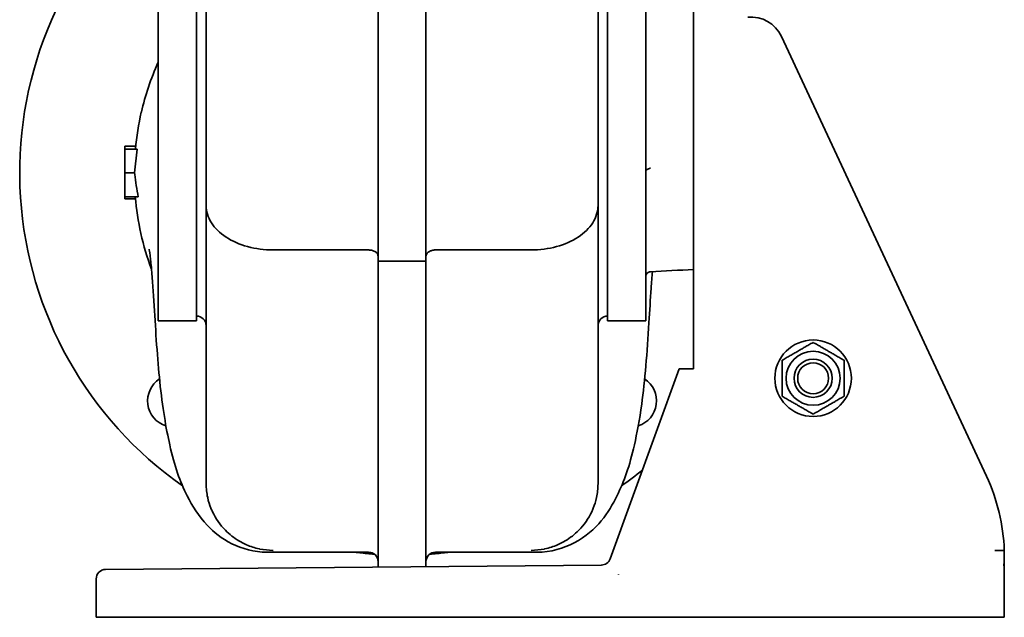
# Model space of a CAD drawing. Header units: millimetres. Extents: x 255 to 585, y 110 to 484.
# Tile 1 of 2: x 255 to 461, y 110 to 235. Entities that reach past the tile are written whole.
import ezdxf

# ---------------------------------------------------------------- set-up
doc = ezdxf.new("R2010")
doc.units = ezdxf.units.MM
doc.header["$LTSCALE"] = 2
doc.layers.add('Krawędzie widoczne(ISO)', color=7, linetype='Continuous', lineweight=35, true_color=0x262659)

msp = doc.modelspace()

# ---------------------------------------------------------------- linework, layer by layer
at = {"layer": 'Krawędzie widoczne(ISO)'}
for p, q in [((283.9, 172.18), (283.9, 464.18)), ((291.9, 172.18), (291.9, 464.18)), ((377.9, 464.18), (377.9, 172.18)), ((385.9, 464.18), (385.9, 172.18)), ((293.9, 317.46), (293.9, 196.35)), ((329.9, 184.68), (329.9, 318.36)), ((339.9, 184.68), (339.9, 318.36)), ((375.9, 317.46), (375.9, 196.35)), ((395.9, 251.7), (395.9, 197.94)), ((457.18, 139.68), (414.27, 231.69)), ((276.9, 208.71), (279.17, 208.71)), ((276.9, 208.71), (276.9, 208.12)), ((279.51, 208.12), (276.9, 208.12)), ((276.9, 208.12), (276.9, 203.12)), ((278.95, 203.12), (279.51, 208.12)), ((276.9, 203.12), (278.95, 203.12)), ((276.9, 203.12), (276.9, 198.12)), ((278.98, 202.83), (278.95, 203.12)), ((276.9, 198.12), (279.7, 198.12)), ((276.9, 198.12), (276.9, 197.71)), ((395.9, 197.94), (395.9, 162.18)), ((276.9, 197.71), (279.12, 197.71)), ((279.15, 197.71), (279.15, 197.71)), ((293.9, 196.35), (293.9, 138.21)), ((375.9, 196.35), (375.9, 138.21)), ((327.9, 187.01), (307.9, 187.01)), ((341.9, 187.01), (361.9, 187.01)), ((329.9, 120.69), (329.9, 184.68)), ((329.9, 184.68), (339.9, 184.68)), ((339.9, 120.78), (339.9, 184.68)), ((283.9, 172.18), (291.9, 172.18)), ((385.9, 172.18), (377.9, 172.18)), ((392.9, 162.18), (378.43, 122.42)), ((392.9, 162.18), (395.88, 162.18)), ((395.9, 162.18), (395.88, 162.18)), ((306.65, 123.8), (327.9, 123.8)), ((341.9, 123.8), (363.15, 123.8)), ((460.9, 121.39), (460.9, 124.17)), ((376.64, 121.1), (272.88, 120.2)), ((460.9, 110.18), (460.9, 120.23)), ((270.9, 118.2), (270.9, 110.18)), ((272.9, 110.18), (270.9, 110.18)), ((272.9, 110.18), (458.9, 110.18)), ((460.9, 110.18), (458.9, 110.18))]:
    msp.add_line(p, q, dxfattribs=at)
for radius in [8, 5.65, 4, 4, 3.23]:
    msp.add_circle((420.9, 160.18), radius, dxfattribs=at)
for centre, radius, start, end in [((334.9, 203.18), 80, 132.4409, 234.9654), ((407.93, 228.73), 7, 25, 95.9055), ((334.9, 203.18), 56, 166.9401, 174.9377), ((291.9, 171.18), 2, 0, 90), ((377.9, 171.18), 2, 90, 180), ((287.17, 155.45), 5.5, 123.3688, 252.0973), ((382.63, 155.45), 5.5, 287.9027, 56.6312), ((334.9, 203.18), 80, 305.0346, 308.9328), ((420.92, 122.78), 40, 1.9909, 25), ((334.9, 203.18), 80, 262.8543, 264.9802), ((327.9, 121.8), 2, 0, 90), ((341.9, 121.8), 2, 90, 180), ((334.9, 203.18), 80, 275.0198, 277.1457), ((327.9, 125.18), 2, 297.7766, 302.3644), ((334.9, 203.18), 80, 265.65, 265.8538), ((334.9, 203.18), 80, 274.1462, 274.35), ((341.9, 125.18), 2, 237.6356, 242.2234), ((376.55, 123.1), 2, 270.5, 340), ((272.9, 118.2), 2, 90.5, 180), ((420.92, 122.78), 40, 357.1639, 358.0091), ((420.92, 122.78), 40, 357.162, 357.1639), ((458.9, 120.23), 2, 0, 7.4054)]:
    msp.add_arc(centre, radius, start, end, dxfattribs=at)
for centre, major_axis, ratio, start_param, end_param in [((280.4, 216.05), (0.057, 0.246), 0.000877, 2.392216, 2.648084), ((301.56, 148.75), (-15.55, 1.21), 0.888464, 0.267254, 0.268638), ((368.24, 148.75), (15.55, 1.21), 0.888464, 6.014547, 6.015931), ((309.11, 147.27), (-12.5, -15.78), 0.54891, 5.677302, 5.684056), ((360.69, 147.27), (12.5, -15.78), 0.54891, 0.59913, 0.605884)]:
    msp.add_ellipse(centre, major_axis=major_axis, ratio=ratio, start_param=start_param, end_param=end_param, dxfattribs=at)
for points in [[(280.36, 215.87), (281.16, 219.31), (282.32, 222.82), (283.9, 226.31)], [(282.48, 183.01), (280.67, 187.84), (279.51, 192.98), (279.09, 198.12)], [(395.9, 182.94), (392.88, 182.77), (389.86, 182.61), (386.85, 182.45)], [(460.88, 120.8), (460.87, 120.76), (460.87, 120.73), (460.87, 120.7)], [(460.88, 120.8), (460.88, 120.8), (460.88, 120.8), (460.88, 120.8)]]:
    msp.add_open_spline(points, degree=3, dxfattribs=at)
for points, knots in [([(386.85, 204.1), (386.85, 204.1), (386.84, 204.1), (386.72, 204.06), (386.6, 204.02), (386.37, 203.93), (386.26, 203.88), (386.08, 203.81), (386.01, 203.78), (385.92, 203.75), (385.9, 203.74), (385.9, 203.73)], [-0.0004904, -0.0004904, -0.0004904, -0.0004904, 0, 0, 0.0393787, 0.0393787, 0.07976, 0.07976, 0.1234814, 0.1234814, 0.1694802, 0.1694802, 0.1694802, 0.1694802]), ([(279.7, 198.12), (279.56, 198.9), (279.42, 199.69), (279.17, 201.26), (279.07, 202.04), (278.98, 202.83)], [0.0000331, 0.0000331, 0.0000331, 0.0000331, 0.3353028, 0.3353028, 0.6708909, 0.6708909, 0.6708909, 0.6708909]), ([(293.9, 196.35), (293.9, 196.34), (293.9, 196.33), (293.9, 196.32), (293.9, 195.7), (294, 195.08), (294.19, 194.47), (294.37, 193.86), (294.65, 193.26), (295.02, 192.69), (295.73, 191.57), (296.77, 190.56), (298.07, 189.7), (299.36, 188.85), (300.9, 188.17), (302.59, 187.71), (304.27, 187.25), (306.08, 187.01), (307.9, 187.01)], [-0.003415, -0.003415, -0.003415, -0.003415, 0, 0, 0, 0.280344, 0.280344, 0.280344, 0.560687, 0.560687, 0.560687, 1.107607, 1.107607, 1.107607, 1.654499, 1.654499, 1.654499, 2.201378, 2.201378, 2.201378, 2.201378]), ([(375.9, 196.35), (375.9, 196.34), (375.9, 196.33), (375.9, 196.32), (375.9, 195.7), (375.8, 195.08), (375.61, 194.47), (375.43, 193.86), (375.15, 193.26), (374.78, 192.69), (374.07, 191.57), (373.03, 190.56), (371.73, 189.7), (370.44, 188.85), (368.9, 188.17), (367.21, 187.71), (365.53, 187.25), (363.72, 187.01), (361.9, 187.01)], [-0.003415, -0.003415, -0.003415, -0.003415, 0, 0, 0, 0.280344, 0.280344, 0.280344, 0.560687, 0.560687, 0.560687, 1.107607, 1.107607, 1.107607, 1.654499, 1.654499, 1.654499, 2.201378, 2.201378, 2.201378, 2.201378]), ([(286.29, 146.27), (285.52, 149.65), (284.76, 154.16), (283.71, 164.25), (283.36, 169.94), (282.86, 178.11), (282.68, 180.84), (282.38, 184.15), (282.27, 185.16), (282.09, 186.63), (282, 187.12), (282, 187.16), (282, 187.16), (282, 187.16)], [0, 0, 0, 0, 2.118299, 2.118299, 4.026347, 4.026347, 5.02214, 5.02214, 5.557646, 5.557646, 6.134311, 6.134311, 6.155162, 6.155162, 6.155162, 6.155162]), ([(329.9, 185.68), (329.9, 185.68), (329.9, 185.68), (329.9, 185.86), (329.85, 186.03), (329.65, 186.35), (329.5, 186.49), (329.13, 186.74), (328.92, 186.84), (328.44, 186.97), (328.18, 187.01), (327.91, 187.01), (327.91, 187.01), (327.9, 187.01)], [-0.6294181, -0.6294181, -0.6294181, -0.6294181, -0.6287141, -0.6287141, -0.550578, -0.550578, -0.4724437, -0.4724437, -0.3943135, -0.3943135, -0.3161868, -0.3161868, -0.3142695, -0.3142695, -0.3142695, -0.3142695]), ([(339.9, 185.68), (339.9, 185.68), (339.9, 185.68), (339.9, 185.77), (339.91, 185.86), (339.97, 186.04), (340.01, 186.13), (340.17, 186.37), (340.32, 186.51), (340.7, 186.76), (340.92, 186.85), (341.39, 186.98), (341.65, 187.01), (341.9, 187.01)], [-0.0007039, -0.0007039, -0.0007039, -0.0007039, 0, 0, 0.0409014, 0.0409014, 0.0818026, 0.0818026, 0.159934, 0.159934, 0.2380614, 0.2380614, 0.3142695, 0.3142695, 0.3142695, 0.3142695]), ([(387.27, 182.47), (387.18, 181.41), (387.09, 180.23), (386.85, 176.73), (386.7, 174.26), (386.18, 165.63), (385.69, 159.59), (384.59, 151.51), (384.04, 148.61), (383.51, 146.27)], [7.671523, 7.671523, 7.671523, 7.671523, 8.143617, 8.143617, 9.000637, 9.000637, 11.151407, 11.151407, 12.616873, 12.616873, 12.616873, 12.616873]), ([(386.85, 182.45), (386.74, 182.44), (386.64, 182.42), (386.45, 182.35), (386.36, 182.29), (386.19, 182.16), (386.11, 182.08), (386, 181.9), (385.96, 181.8), (385.92, 181.65), (385.91, 181.59), (385.9, 181.51), (385.9, 181.49), (385.9, 181.46), (385.9, 181.46), (385.9, 181.45), (385.9, 181.45), (385.9, 181.45), (385.9, 181.45), (385.9, 181.45), (385.9, 181.45), (385.9, 181.45), (385.9, 181.45), (385.9, 181.45), (385.9, 181.45), (385.9, 181.45), (385.9, 181.45), (385.9, 181.45)], [0, 0, 0, 0, 0.0304773, 0.0304773, 0.0618263, 0.0618263, 0.0947513, 0.0947513, 0.1259329, 0.1259329, 0.1418202, 0.1418202, 0.149844, 0.149844, 0.1505956, 0.1505956, 0.1508775, 0.1508775, 0.1509715, 0.1509715, 0.1510186, 0.1510186, 0.1510303, 0.1510303, 0.1510421, 0.1510421, 0.1510579, 0.1510579, 0.1510579, 0.1510579]), ([(306.65, 123.8), (303.96, 123.8), (301.41, 124.5), (297.11, 126.65), (295.51, 127.98), (292.31, 131.37), (291.01, 133.45), (288.43, 138.58), (287.3, 141.77), (286.29, 146.25)], [0, 0, 0, 0, 1.234406, 1.234406, 2.501544, 2.501544, 4.290056, 4.290056, 6.805205, 6.805205, 6.805205, 6.805205]), ([(383.51, 146.25), (382.5, 141.79), (381.37, 138.61), (378.1, 132.06), (375.87, 128.4), (368.7, 124.6), (366, 123.8), (363.15, 123.8)], [0, 0, 0, 0, 2.504112, 2.504112, 5.487446, 5.487446, 6.79465, 6.79465, 6.79465, 6.79465]), ([(307.9, 124.18), (307.89, 124.18), (307.89, 124.18), (307.88, 124.18), (306.96, 124.19), (306.04, 124.28), (305.14, 124.46), (305.09, 124.47), (305.04, 124.48), (305, 124.5), (304.09, 124.69), (303.2, 124.98), (302.35, 125.35), (301.25, 125.83), (300.21, 126.44), (299.27, 127.18), (298.8, 127.55), (298.35, 127.96), (297.93, 128.39), (296.82, 129.52), (295.9, 130.83), (295.23, 132.26), (295.12, 132.5), (295.01, 132.74), (294.91, 132.99), (294.62, 133.71), (294.39, 134.45), (294.23, 135.21), (294.02, 136.16), (293.91, 137.13), (293.9, 138.11)], [-0.002022, -0.002022, -0.002022, -0.002022, 0, 0, 0, 0.276303, 0.276303, 0.276303, 0.291223, 0.291223, 0.291223, 0.569935, 0.569935, 0.569935, 0.930621, 0.930621, 0.930621, 1.11119, 1.11119, 1.11119, 1.58777, 1.58777, 1.58777, 1.667394, 1.667394, 1.667394, 1.90083, 1.90083, 1.90083, 2.194766, 2.194766, 2.194766, 2.194766]), ([(361.9, 124.18), (361.91, 124.18), (361.91, 124.18), (361.92, 124.18), (362.84, 124.19), (363.76, 124.28), (364.66, 124.46), (364.71, 124.47), (364.76, 124.48), (364.8, 124.5), (365.71, 124.69), (366.6, 124.98), (367.45, 125.35), (368.55, 125.83), (369.59, 126.44), (370.53, 127.18), (371, 127.55), (371.45, 127.96), (371.87, 128.39), (372.98, 129.52), (373.9, 130.83), (374.57, 132.26), (374.68, 132.5), (374.79, 132.74), (374.89, 132.99), (375.18, 133.71), (375.41, 134.45), (375.57, 135.21), (375.78, 136.16), (375.89, 137.13), (375.9, 138.11)], [-0.002022, -0.002022, -0.002022, -0.002022, 0, 0, 0, 0.276303, 0.276303, 0.276303, 0.291223, 0.291223, 0.291223, 0.569935, 0.569935, 0.569935, 0.930621, 0.930621, 0.930621, 1.11119, 1.11119, 1.11119, 1.58777, 1.58777, 1.58777, 1.667394, 1.667394, 1.667394, 1.90083, 1.90083, 1.90083, 2.194766, 2.194766, 2.194766, 2.194766]), ([(460.9, 124.17), (460.9, 124.17), (460.85, 124.17), (460.75, 124.17), (460.65, 124.16), (460.51, 124.16), (460.32, 124.16), (460.14, 124.16), (459.92, 124.15), (459.68, 124.15), (459.44, 124.14), (459.17, 124.14), (458.9, 124.13)], [-0.3142751, -0.3142751, -0.3142751, -0.3142751, -0.2361567, -0.2361567, -0.2361567, -0.1580322, -0.1580322, -0.1580322, -0.0798954, -0.0798954, -0.0798954, 0.0009073, 0.0009073, 0.0009073, 0.0009073]), ([(328.83, 123.41), (328.78, 123.41), (328.72, 123.42), (328.42, 123.44), (328.15, 123.46), (327.9, 123.49)], [0.20882445, 0.20882445, 0.20882445, 0.20882445, 0.22621974, 0.22621974, 0.30180118, 0.30180118, 0.30180118, 0.30180118]), ([(340.97, 123.41), (341.02, 123.41), (341.08, 123.42), (341.38, 123.44), (341.65, 123.46), (341.9, 123.49)], [0.20882849, 0.20882849, 0.20882849, 0.20882849, 0.22627387, 0.22627387, 0.30180119, 0.30180119, 0.30180119, 0.30180119]), ([(460.82, 121.39), (460.82, 121.39), (460.82, 121.39), (460.82, 121.39), (460.82, 121.39), (460.82, 121.38), (460.81, 121.37), (460.81, 121.36), (460.81, 121.35), (460.81, 121.31), (460.81, 121.27), (460.82, 121.15), (460.83, 121.06), (460.84, 120.91), (460.85, 120.79), (460.87, 120.62), (460.88, 120.55), (460.88, 120.49)], [0, 0, 0, 0, 0.00142288, 0.00142288, 0.00288666, 0.00288666, 0.00462846, 0.00462846, 0.0076501, 0.0076501, 0.01718501, 0.01718501, 0.03327031, 0.03327031, 0.04971594, 0.04971594, 0.0577278, 0.0577278, 0.0577278, 0.0577278]), ([(460.88, 120.8), (460.87, 120.75), (460.87, 120.69), (460.87, 120.61), (460.88, 120.58), (460.88, 120.55), (460.88, 120.54), (460.88, 120.52), (460.88, 120.51), (460.88, 120.5), (460.88, 120.49), (460.88, 120.49), (460.88, 120.48), (460.89, 120.48), (460.89, 120.48), (460.89, 120.47), (460.89, 120.47), (460.89, 120.47)], [0, 0, 0, 0, 0.01620621, 0.01620621, 0.02470702, 0.02470702, 0.02722299, 0.02722299, 0.03021863, 0.03021863, 0.03185476, 0.03185476, 0.03517096, 0.03517096, 0.03842154, 0.03842154, 0.04086124, 0.04086124, 0.04086124, 0.04086124]), ([(380.16, 119.17), (380.17, 119.16), (380.19, 119.15), (380.21, 119.14), (380.21, 119.13), (380.21, 119.13)], [-0.007298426, -0.007298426, -0.007298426, -0.007298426, 0, 0, 0.001127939, 0.001127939, 0.001127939, 0.001127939]), ([(380.21, 119.13), (380.21, 119.14), (380.21, 119.14), (380.2, 119.16), (380.19, 119.17), (380.19, 119.19)], [-0.001127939, -0.001127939, -0.001127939, -0.001127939, 0, 0, 0.007314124, 0.007314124, 0.007314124, 0.007314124])]:
    msp.add_open_spline(points, degree=3, knots=knots, dxfattribs=at)
for points in [[(414.4, 163.93), (417.65, 165.81), (420.9, 167.68)], [(420.9, 167.68), (424.15, 165.81), (427.4, 163.93)], [(414.4, 156.43), (414.4, 160.18), (414.4, 163.93)], [(427.4, 163.93), (427.4, 160.18), (427.4, 156.43)], [(420.9, 152.67), (417.65, 154.55), (414.4, 156.43)], [(427.4, 156.43), (424.15, 154.55), (420.9, 152.67)]]:
    msp.add_rational_spline(points, [1, 1.15470053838, 1], degree=2, dxfattribs=at)

doc.saveas('drawing.dxf')
